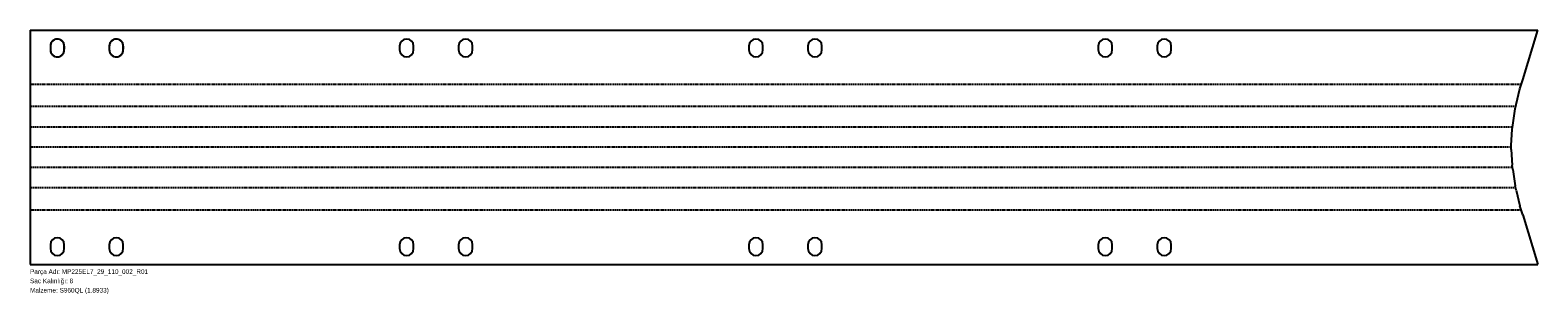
# Model space of a CAD drawing. Header units: millimetres. Extents: x 0 to 3885, y -75 to 603.
import ezdxf

# ---------------------------------------------------------------- set-up
doc = ezdxf.new("R2010")
doc.units = ezdxf.units.MM
for name, pattern in [('SLD-Katı', [0]), ('SLD-Kesik', [4.572, 3.048, -1.524]), ('SLD-Kısa-Kesik-Çizgili-Uzun-Kesik', [12.7, 8.128, -1.524, 1.524, -1.524]), ('SLD-Sürekli', [0])]:
    doc.linetypes.add(name, pattern=pattern)
doc.layers.add('METIN', color=96, linetype='SLD-Katı')
doc.styles.add('SLDTEXTSTYLE0', font='ARIAL.TTF', dxfattribs={"width": 0.948, "bigfont": 'bigfont'})
doc.styles.add('SLDTEXTSTYLE1', font='ARIAL.TTF', dxfattribs={"width": 0.948})

msp = doc.modelspace()

# ---------------------------------------------------------------- linework, layer by layer
at = {"color": 7, "linetype": 'SLD-Sürekli', "lineweight": 25}
for p, q in [((0.4, 603.341369), (3884.871439, 603.341369)), ((0.4, 603.341369), (0.4, 0.4)), ((3845.766116, 475.43362), (3884.871439, 603.341369)), ((52.4, 562.511369), (52.4, 552.511369)), ((88.4, 552.511369), (88.4, 562.511369)), ((204.4, 562.511369), (204.4, 552.511369)), ((240.4, 552.511369), (240.4, 562.511369)), ((952.4, 562.511369), (952.4, 552.511369)), ((988.4, 552.511369), (988.4, 562.511369)), ((1104.4, 562.511369), (1104.4, 552.511369)), ((1140.4, 552.511369), (1140.4, 562.511369)), ((1852.4, 562.511369), (1852.4, 552.511369)), ((1888.4, 552.511369), (1888.4, 562.511369)), ((2004.4, 562.511369), (2004.4, 552.511369)), ((2040.4, 552.511369), (2040.4, 562.511369)), ((2752.4, 562.511369), (2752.4, 552.511369)), ((2788.4, 552.511369), (2788.4, 562.511369)), ((2904.4, 562.511369), (2904.4, 552.511369)), ((2940.4, 552.511369), (2940.4, 562.511369)), ((3838.29836, 452.255647), (3845.766116, 475.43362)), ((3828.963706, 412.398592), (3838.29836, 452.255647)), ((3820.017795, 359.254164), (3826.370182, 400.809605)), ((3826.370182, 400.809605), (3828.963706, 412.398592)), ((3818.63781, 347.665177), (3820.017795, 359.254164)), ((3816.514227, 307.665177), (3818.63781, 347.665177)), ((3816.514227, 296.076191), (3816.514227, 307.665177)), ((3816.514227, 296.076191), (3818.63781, 256.076191)), ((3820.017795, 244.487205), (3818.63781, 256.076191)), ((3820.017795, 244.487205), (3826.370182, 202.931763)), ((3828.963706, 191.342777), (3826.370182, 202.931763)), ((3828.963706, 191.342777), (3838.29836, 151.485721)), ((3845.766116, 128.307749), (3838.29836, 151.485721)), ((3845.766116, 128.307749), (3884.871439, 0.4)), ((52.4, 51.23), (52.4, 41.23)), ((88.4, 41.23), (88.4, 51.23)), ((204.4, 51.23), (204.4, 41.23)), ((240.4, 41.23), (240.4, 51.23)), ((952.4, 51.23), (952.4, 41.23)), ((988.4, 41.23), (988.4, 51.23)), ((1104.4, 51.23), (1104.4, 41.23)), ((1140.4, 41.23), (1140.4, 51.23)), ((1852.4, 51.23), (1852.4, 41.23)), ((1888.4, 41.23), (1888.4, 51.23)), ((2004.4, 51.23), (2004.4, 41.23)), ((2040.4, 41.23), (2040.4, 51.23)), ((2752.4, 51.23), (2752.4, 41.23)), ((2788.4, 41.23), (2788.4, 51.23)), ((2904.4, 51.23), (2904.4, 41.23)), ((2940.4, 41.23), (2940.4, 51.23)), ((0.4, 0.4), (3884.871439, 0.4))]:
    msp.add_line(p, q, dxfattribs=at)
at = {"color": 7, "linetype": 'SLD-Kısa-Kesik-Çizgili-Uzun-Kesik'}
for p, q in [((52.4, 562.511369), (52.4, 552.511369)), ((88.4, 562.511369), (88.4, 552.511369)), ((204.4, 562.511369), (204.4, 552.511369)), ((240.4, 562.511369), (240.4, 552.511369))]:
    msp.add_line(p, q, dxfattribs=at)
at = {"color": 7, "linetype": 'SLD-Kesik'}
for p, q in [((3842.032238, 463.844634), (0.4, 463.844634)), ((3827.666944, 406.604098), (0.4, 406.604098)), ((3819.327802, 353.459671), (0.4, 353.459671)), ((3816.514227, 301.870684), (0.4, 301.870684)), ((3819.327802, 250.281698), (0.4, 250.281698)), ((3827.666944, 197.13727), (0.4, 197.13727)), ((3842.032238, 139.896735), (0.4, 139.896735))]:
    msp.add_line(p, q, dxfattribs=at)
at = {"color": 7, "linetype": 'SLD-Kısa-Kesik-Çizgili-Uzun-Kesik'}
for centre, start, end in [((70.4, 562.511369), 0, 180), ((70.4, 552.511369), 180, 0), ((222.4, 562.511369), 0, 180), ((222.4, 552.511369), 180, 0)]:
    msp.add_arc(centre, 18, start, end, dxfattribs=at)
at = {"color": 7, "linetype": 'SLD-Sürekli', "lineweight": 25}
for centre, start, end in [((70.4, 562.511369), 0, 180), ((70.4, 552.511369), 180, 0), ((222.4, 562.511369), 0, 180), ((222.4, 552.511369), 180, 0), ((970.4, 562.511369), 0, 180), ((970.4, 552.511369), 180, 0), ((1122.4, 562.511369), 0, 180), ((1122.4, 552.511369), 180, 0), ((1870.4, 562.511369), 0, 180), ((1870.4, 552.511369), 180, 0), ((2022.4, 562.511369), 0, 180), ((2022.4, 552.511369), 180, 0), ((2770.4, 562.511369), 0, 180), ((2770.4, 552.511369), 180, 0), ((2922.4, 562.511369), 0, 180), ((2922.4, 552.511369), 180, 0), ((70.4, 51.23), 0, 180), ((70.4, 41.23), 180, 0), ((222.4, 51.23), 0, 180), ((222.4, 41.23), 180, 0), ((970.4, 51.23), 0, 180), ((970.4, 41.23), 180, 0), ((1122.4, 51.23), 0, 180), ((1122.4, 41.23), 180, 0), ((1870.4, 51.23), 0, 180), ((1870.4, 41.23), 180, 0), ((2022.4, 51.23), 0, 180), ((2022.4, 41.23), 180, 0), ((2770.4, 51.23), 0, 180), ((2770.4, 41.23), 180, 0), ((2922.4, 51.23), 0, 180), ((2922.4, 41.23), 180, 0)]:
    msp.add_arc(centre, 18, start, end, dxfattribs=at)

# ---------------------------------------------------------------- texts
at = {"layer": 'METIN', "char_height": 12, "attachment_point": 1}
for s, insert, style in [('Sac Kalınlığı: 8', (0, -36.031187), 'SLDTEXTSTYLE0'), ('Parça Adı: MP225EL7_29_110_002_R01', (0, -12.031187), 'SLDTEXTSTYLE0'), ('Malzeme: S960QL (1.8933)', (0, -60.031187), 'SLDTEXTSTYLE1')]:
    msp.add_mtext(s, dxfattribs=dict(at, insert=insert, style=style))

doc.saveas('drawing.dxf')
